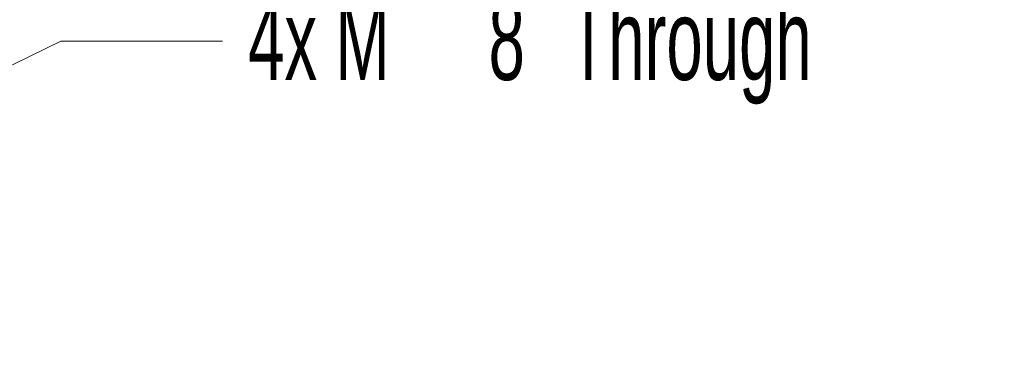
# Model space of a CAD drawing. Header units: millimetres. Extents: x 0 to 8410, y 0 to 5940.
# Tile 211 of 256: x 5728 to 6337, y 3241 to 3442. Entities that reach past the tile are written whole.
import ezdxf

# ---------------------------------------------------------------- set-up
doc = ezdxf.new("R2010")
doc.units = ezdxf.units.MM
doc.header["$LTSCALE"] = 10
doc.styles.add('SLDTEXTSTYLE0', font='TXT', dxfattribs={"width": 0.605})
doc.dimstyles.new('SLDDIMSTYLE4', dxfattribs={"dimtxt": 50, "dimasz": 50, "dimexe": 0, "dimexo": 0.0625, "dimgap": 12.5, "dimtad": 0, "dimtih": 1, "dimtoh": 1, "dimdec": 1, "dimrnd": 1e-09, "dimzin": 12, "dimdsep": 46, "dimtxsty": 'SLDTEXTSTYLE0', "dimblk1": 'NONE', "dimsah": 1, "dimcen": 0, "dimadec": 0, "dimazin": 0, "dimtfac": 1, "dimtmove": 0, "dimatfit": 3, "dimldrblk": 'NONE', "dimfxl": 0, "dimfrac": 2, "dimtolj": 1, "dimtzin": 12, "dimarcsym": 0})

# ---------------------------------------------------------------- blocks, each defined once
blk = doc.blocks.new('*D17')
at = {"color": 7, "linetype": 'Continuous', "lineweight": 0}
for p, q in [((5373.32, 3244.32), (5753.3, 3428.87)), ((5753.3, 3428.87), (5853.3, 3428.87)), ((5366.13, 3240.83), (5373.32, 3244.32))]:
    blk.add_line(p, q, dxfattribs=at)
blk.add_solid([(5373.32, 3244.32), (5421.58, 3259.42), (5415.02, 3272.91)], dxfattribs=at)
at = {"color": 7, "linetype": 'Continuous', "lineweight": 0, "char_height": 50, "attachment_point": 1, "style": 'SLDTEXTSTYLE0'}
for s, insert in [('8', (6018, 3454.97)), (' Through', (6056.15, 3454.97)), ('4x M', (5869.17, 3454.97))]:
    blk.add_mtext(s, dxfattribs=dict(at, insert=insert))
blk = doc.blocks.new('_NONE')

msp = doc.modelspace()

# ---------------------------------------------------------------- dimensions: what is measured, and where the dimension line sits
at = {"color": 7, "linetype": 'Continuous', "lineweight": 0}
dim = msp.add_diameter_dim_2p(p1=(5366.126607, 3240.827241), p2=(5373.322766, 3244.322278), text='4x M<> Through', dimstyle='SLDDIMSTYLE4', override={"dimpost": '<>'}, dxfattribs=at)
dim.commit()
dim.dimension.update_dxf_attribs({"geometry": '*D17', "text_midpoint": (6100.058068, 3428.867808), "dimtype": 163})

doc.saveas('drawing.dxf')
